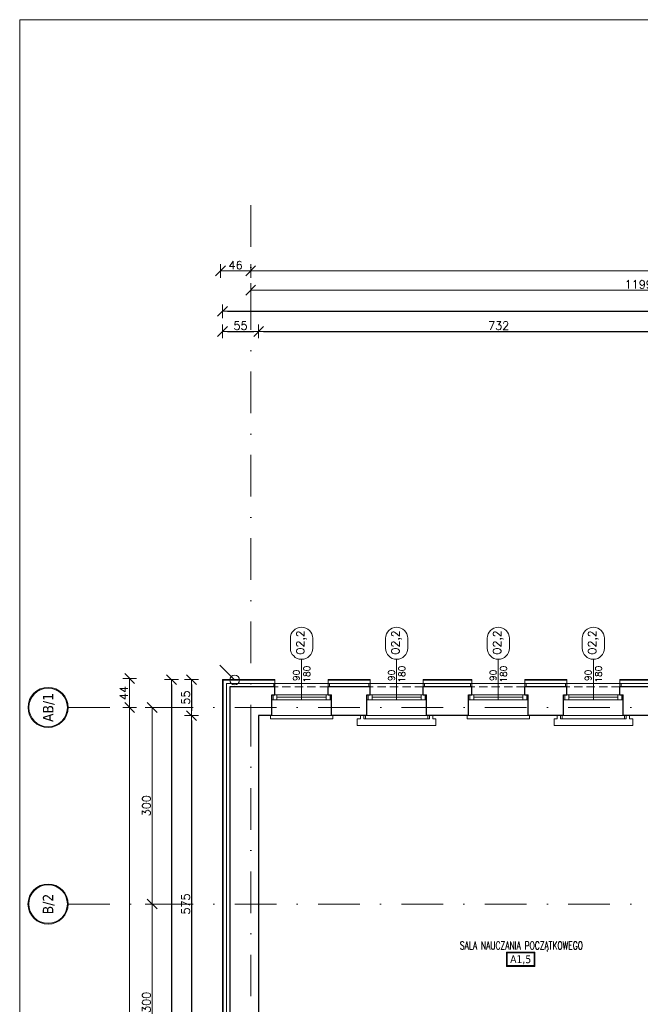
# Model space of a CAD drawing. Header units: millimetres. Extents: x 23192 to 177760, y -399809 to -79279.
# Tile 243 of 256: x 57385 to 58332, y -194794 to -193291. Entities that reach past the tile are written whole.
import ezdxf
from ezdxf.enums import TextEntityAlignment as Align

# ---------------------------------------------------------------- set-up
doc = ezdxf.new("R2010")
doc.units = ezdxf.units.MM
doc.linetypes.add('DASHDOT', pattern=[25.4, 12.7, -6.35, 0, -6.35])
doc.linetypes.add('HIDDEN', pattern=[9.525, 6.35, -3.175])
doc.layers.get('0').update_dxf_attribs({"lineweight": 0})
for name, color, linetype, lineweight in [('!! 0_ Istn-okna', 6, 'Continuous', 13), ('!! 0_ Istn-sciany', 3, 'Continuous', 30), ('!! 0_ Istn-widok', 1, 'Continuous', 15), ('!! 0_ Opis', 8, 'Continuous', 13), ('!! 0_Istn-cienka', 4, 'Continuous', 9), ('!! 0_Opis_okna', 8, 'Continuous', 15), ('!! 0_Opis_pom', 9, 'Continuous', 13), ('!! 0_Osie', 1, 'DASHDOT', 13), ('!! 1_ tynk zewn  - nowy', 21, 'Continuous', 20), ('!! 2_ remont Ocieplenie', 4, 'ZIGZAG', 5), ('!! wymiary osi', 250, 'Continuous', 9), ('0-osie-liniA', 14, 'DASHDOT', 5), ('0-osie-tx', 66, 'Continuous', 9)]:
    doc.layers.add(name, color=color, linetype=linetype, lineweight=lineweight)
for name, color, linetype, lineweight, plot in [('!! 0_Istn-grzejniki', 7, 'Continuous', 0, False), ('!! 0_ramki', 66, 'Continuous', 9, False), ('Powierzchnia', 140, 'Continuous', 5, False)]:
    doc.layers.add(name, color=color, linetype=linetype, lineweight=lineweight, plot=plot)
doc.styles.add('ARCHETYP', font='romans.shx', dxfattribs={"height": 15})
doc.styles.add('ARIAL', font='tahoma.ttf')
doc.styles.add('TAHOMA', font='tahoma.ttf')
doc.styles.add('TXT', font='simplex.shx')
doc.linetypes.add('ZIGZAG', pattern='A,0.00254,-5.08,[131,ltypeshp.shx,S=5.08,R=0,X=-5.08,Y=0],-10.16,[131,ltypeshp.shx,S=5.08,R=180,X=5.08,Y=0],-5.08', length=20.32254)
doc.dimstyles.new('DIM50', dxfattribs={"dimscale": 5, "dimtxt": 2.5, "dimasz": 1.5, "dimexe": 0, "dimexo": 0, "dimgap": 0.5, "dimtad": 1, "dimdec": 4, "dimrnd": 0.5, "dimdsep": 46, "dimtxsty": 'TXT', "dimblk1": 'TICK1', "dimblk2": 'TICK1', "dimsah": 1, "dimcen": 0, "dimse1": 1, "dimse2": 1, "dimclrd": 1, "dimclre": 7, "dimclrt": 9, "dimadec": 0, "dimazin": 0, "dimtfac": 1, "dimtdec": 4, "dimtmove": 2, "dimatfit": 3, "dimldrblk": 'TICK1', "dimfxl": 1, "dimtolj": 1, "dimarcsym": 0})

# ---------------------------------------------------------------- blocks, each defined once
blk = doc.blocks.new('*U81')
h = blk.add_hatch(color=256)
edge = h.paths.add_edge_path()
edge.add_arc((0, 0), 30.6, 0, 360)
edge = h.paths.add_edge_path(flags=17)
edge.add_arc((0, 0), 29.4, 0, 360)
for radius in [30.6, 29.4]:
    blk.add_circle((0, 0), radius)
at = {"style": 'TAHOMA', "flags": 8}
blk.add_attdef('ANSICHTSNUMMER', text='', height=16, dxfattribs=at).set_placement((0, 0), align=Align.MIDDLE_CENTER)
blk = doc.blocks.new('TICK1')
at = {"color": 2}
blk.add_line((-1, -1), (1, 1), dxfattribs=at)
at = {"color": 0}
for p, q in [((0, 0), (-1, 0)), ((0, -1.4), (0, 1.4))]:
    blk.add_line(p, q, dxfattribs=at)
blk = doc.blocks.new('*D3753')
at = {"layer": '!! wymiary osi', "color": 1, "lineweight": -2, "transparency": 16777216}
blk.add_line((48733, -194409.6), (48733, -195655.6), dxfattribs=at)
at = {"layer": 'DEFPOINTS', "color": 0, "transparency": 16777216}
for p in [(48762, -194402.1), (48733, -195663.1), (48762, -195663.1)]:
    blk.add_point(p, dxfattribs=at)
at = {"layer": '!! wymiary osi', "color": 1, "lineweight": -2, "transparency": 16777216, "xscale": 7.5, "yscale": 7.5, "zscale": 7.5}
for p, rotation in [((48733, -194402.1), 90), ((48733, -195663.1), 270)]:
    blk.add_blockref('TICK1', p, dxfattribs=dict(at, rotation=rotation))
at = {"layer": '!! wymiary osi', "color": 9, "transparency": 16777216, "insert": (48724.2, -195032.6), "char_height": 12.5, "attachment_point": 5, "rotation": 90, "style": 'TXT'}
blk.add_mtext('\\A1;1261', dxfattribs=at)
blk = doc.blocks.new('*D3755')
at = {"layer": '!! wymiary osi', "color": 1, "lineweight": -2, "transparency": 16777216}
blk.add_line((48767.4, -194994.6), (48767.4, -194709.6), dxfattribs=at)
at = {"layer": 'DEFPOINTS', "color": 0, "transparency": 16777216}
for p in [(48767.4, -194702.1), (48767.4, -194702.1), (48799.6, -195002.1)]:
    blk.add_point(p, dxfattribs=at)
at = {"layer": '!! wymiary osi', "color": 1, "lineweight": -2, "transparency": 16777216, "xscale": 7.5, "yscale": 7.5, "zscale": 7.5}
for p, rotation in [((48767.4, -194702.1), 90), ((48767.4, -195002.1), 270)]:
    blk.add_blockref('TICK1', p, dxfattribs=dict(at, rotation=rotation))
at = {"layer": '!! wymiary osi', "color": 9, "transparency": 16777216, "insert": (48758.6, -194852.1), "char_height": 12.5, "attachment_point": 5, "rotation": 90, "style": 'TXT'}
blk.add_mtext('\\A1;300', dxfattribs=at)
blk = doc.blocks.new('*D3756')
at = {"layer": '!! wymiary osi', "color": 1, "lineweight": -2, "transparency": 16777216}
blk.add_line((48767.4, -194694.6), (48767.4, -194409.6), dxfattribs=at)
at = {"layer": 'DEFPOINTS', "color": 0, "transparency": 16777216}
for p in [(48767.4, -194402.1), (48767.4, -194402.1), (48767.4, -194702.1)]:
    blk.add_point(p, dxfattribs=at)
at = {"layer": '!! wymiary osi', "color": 1, "lineweight": -2, "transparency": 16777216, "xscale": 7.5, "yscale": 7.5, "zscale": 7.5}
for p, rotation in [((48767.4, -194402.1), 90), ((48767.4, -194702.1), 270)]:
    blk.add_blockref('TICK1', p, dxfattribs=dict(at, rotation=rotation))
at = {"layer": '!! wymiary osi', "color": 9, "transparency": 16777216, "insert": (48758.6, -194552.1), "char_height": 12.5, "attachment_point": 5, "rotation": 90, "style": 'TXT'}
blk.add_mtext('\\A1;300', dxfattribs=at)
blk = doc.blocks.new('*D3757')
at = {"layer": '!! wymiary osi', "color": 1, "lineweight": -2, "transparency": 16777216}
blk.add_line((48925.2, -193735.9), (54984.2, -193735.9), dxfattribs=at)
at = {"layer": 'DEFPOINTS', "color": 0, "transparency": 16777216}
for p in [(48917.7, -193635.5), (54991.7, -193635.5), (54991.7, -193735.9)]:
    blk.add_point(p, dxfattribs=at)
at = {"layer": '!! wymiary osi', "color": 1, "lineweight": -2, "transparency": 16777216, "xscale": 7.5, "yscale": 7.5, "zscale": 7.5, "rotation": 180}
blk.add_blockref('TICK1', (48917.7, -193735.9), dxfattribs=at)
at = {"layer": '!! wymiary osi', "color": 1, "lineweight": -2, "transparency": 16777216, "xscale": 7.5, "yscale": 7.5, "zscale": 7.5}
blk.add_blockref('TICK1', (54991.7, -193735.9), dxfattribs=at)
at = {"layer": '!! wymiary osi', "color": 9, "transparency": 16777216, "insert": (51954.7, -193727.1), "char_height": 12.5, "attachment_point": 5, "style": 'TXT'}
blk.add_mtext('\\A1;6074', dxfattribs=at)
blk = doc.blocks.new('*D3758')
at = {"layer": '!! wymiary osi', "color": 1, "lineweight": -2, "transparency": 16777216}
blk.add_line((48925.2, -193765.3), (50109.7, -193765.3), dxfattribs=at)
at = {"layer": 'DEFPOINTS', "color": 0, "transparency": 16777216}
for p in [(48917.7, -193721.9), (50117.2, -193721.9), (50117.2, -193765.3)]:
    blk.add_point(p, dxfattribs=at)
at = {"layer": '!! wymiary osi', "color": 1, "lineweight": -2, "transparency": 16777216, "xscale": 7.5, "yscale": 7.5, "zscale": 7.5, "rotation": 180}
blk.add_blockref('TICK1', (48917.7, -193765.3), dxfattribs=at)
at = {"layer": '!! wymiary osi', "color": 1, "lineweight": -2, "transparency": 16777216, "xscale": 7.5, "yscale": 7.5, "zscale": 7.5}
blk.add_blockref('TICK1', (50117.2, -193765.3), dxfattribs=at)
at = {"layer": '!! wymiary osi', "color": 9, "transparency": 16777216, "insert": (49517.5, -193756.5), "char_height": 12.5, "attachment_point": 5, "style": 'TXT'}
blk.add_mtext('\\A1;1199.5', dxfattribs=at)
blk = doc.blocks.new('*D3788')
at = {"layer": '!! wymiary osi', "color": 1, "lineweight": -2, "transparency": 16777216}
blk.add_line((48910.2, -193735.9), (48879.2, -193735.9), dxfattribs=at)
at = {"layer": 'DEFPOINTS', "color": 0, "transparency": 16777216}
for p in [(48871.7, -193735.9), (48871.7, -194358), (48917.7, -194358)]:
    blk.add_point(p, dxfattribs=at)
at = {"layer": '!! wymiary osi', "color": 1, "lineweight": -2, "transparency": 16777216, "xscale": 7.5, "yscale": 7.5, "zscale": 7.5, "rotation": 180}
blk.add_blockref('TICK1', (48871.7, -193735.9), dxfattribs=at)
at = {"layer": '!! wymiary osi', "color": 1, "lineweight": -2, "transparency": 16777216, "xscale": 7.5, "yscale": 7.5, "zscale": 7.5}
blk.add_blockref('TICK1', (48917.7, -193735.9), dxfattribs=at)
at = {"layer": '!! wymiary osi', "color": 9, "transparency": 16777216, "insert": (48894.7, -193727.1), "char_height": 12.5, "attachment_point": 5, "style": 'TXT'}
blk.add_mtext('\\A1;46', dxfattribs=at)
blk = doc.blocks.new('*D3789')
at = {"layer": '!! wymiary osi', "color": 1, "lineweight": -2, "transparency": 16777216}
blk.add_line((48733, -194365.5), (48733, -194394.6), dxfattribs=at)
at = {"layer": 'DEFPOINTS', "color": 0, "transparency": 16777216}
for p in [(48917.7, -194358), (48733, -194402.1), (48917.7, -194402.1)]:
    blk.add_point(p, dxfattribs=at)
at = {"layer": '!! wymiary osi', "color": 1, "lineweight": -2, "transparency": 16777216, "xscale": 7.5, "yscale": 7.5, "zscale": 7.5}
for p, rotation in [((48733, -194358), 90), ((48733, -194402.1), 270)]:
    blk.add_blockref('TICK1', p, dxfattribs=dict(at, rotation=rotation))
at = {"layer": '!! wymiary osi', "color": 9, "transparency": 16777216, "insert": (48724.2, -194380.1), "char_height": 12.5, "attachment_point": 5, "rotation": 90, "style": 'TXT'}
blk.add_mtext('\\A1;44', dxfattribs=at)
blk = doc.blocks.new('1_ok-opis')
blk.add_line((0, 111.6), (0, 50))
for points in [[(-17, 128.6), (-17, 143.6)], [(17, 128.6), (17, 143.6)]]:
    blk.add_lwpolyline(points)
for centre, start, end in [((0, 143.6), 0, 180), ((0, 128.6), 180, 0)]:
    blk.add_arc(centre, 17, start, end)
at = {"style": 'ARCHETYP'}
for tag, height, rotation, p in [('NR', 12, 90, (0, 136.9)), ('NR', 12, 270, (0, 136.9)), ('SZEROKOŚĆ', 10, 90, (-8, 78.3)), ('SZEROKOŚĆ', 10, 270, (8, 78.3)), ('WYSOKOŚĆ', 10, 270, (-8, 78.3)), ('WYSOKOŚĆ', 10, 90, (8, 78.3))]:
    blk.add_attdef(tag, text='', height=height, rotation=rotation, dxfattribs=at).set_placement(p, align=Align.MIDDLE)
blk = doc.blocks.new('*D2638')
at = {"layer": '!! wymiary osi', "color": 1, "lineweight": -2, "transparency": 16777216}
blk.add_line((57647.2, -194305.6), (57647.2, -194345.6), dxfattribs=at)
at = {"layer": 'DEFPOINTS', "color": 0, "transparency": 16777216}
for p in [(57694.6, -194298.1), (57647.2, -194353.1), (57749.6, -194353.1)]:
    blk.add_point(p, dxfattribs=at)
at = {"layer": '!! wymiary osi', "color": 1, "lineweight": -2, "transparency": 16777216, "xscale": 7.5, "yscale": 7.5, "zscale": 7.5}
for p, rotation in [((57647.2, -194298.1), 90), ((57647.2, -194353.1), 270)]:
    blk.add_blockref('TICK1', p, dxfattribs=dict(at, rotation=rotation))
at = {"layer": '!! wymiary osi', "color": 9, "transparency": 16777216, "insert": (57638.4, -194325.6), "char_height": 12.5, "attachment_point": 5, "rotation": 90, "style": 'TXT'}
blk.add_mtext('\\A1;55', dxfattribs=at)
blk = doc.blocks.new('*D2639')
at = {"layer": '!! wymiary osi', "color": 1, "lineweight": -2, "transparency": 16777216}
blk.add_line((57616.7, -194305.6), (57616.7, -195636.6), dxfattribs=at)
at = {"layer": 'DEFPOINTS', "color": 0, "transparency": 16777216}
for p in [(57694.6, -194298.1), (57616.7, -195644.1), (57694.6, -195644.1)]:
    blk.add_point(p, dxfattribs=at)
at = {"layer": '!! wymiary osi', "color": 1, "lineweight": -2, "transparency": 16777216, "xscale": 7.5, "yscale": 7.5, "zscale": 7.5}
for p, rotation in [((57616.7, -194298.1), 90), ((57616.7, -195644.1), 270)]:
    blk.add_blockref('TICK1', p, dxfattribs=dict(at, rotation=rotation))
at = {"layer": '!! wymiary osi', "color": 9, "transparency": 16777216, "insert": (57608, -194971.1), "char_height": 12.5, "attachment_point": 5, "rotation": 90, "style": 'TXT'}
blk.add_mtext('\\A1;1346', dxfattribs=at)
blk = doc.blocks.new('*D2640')
at = {"layer": '!! wymiary osi', "color": 1, "lineweight": -2, "transparency": 16777216}
blk.add_line((57647.2, -194360.6), (57647.2, -194920.6), dxfattribs=at)
at = {"layer": 'DEFPOINTS', "color": 0, "transparency": 16777216}
for p in [(57749.6, -194353.1), (57647.2, -194928.1), (57868.6, -194928.1)]:
    blk.add_point(p, dxfattribs=at)
at = {"layer": '!! wymiary osi', "color": 1, "lineweight": -2, "transparency": 16777216, "xscale": 7.5, "yscale": 7.5, "zscale": 7.5}
for p, rotation in [((57647.2, -194353.1), 90), ((57647.2, -194928.1), 270)]:
    blk.add_blockref('TICK1', p, dxfattribs=dict(at, rotation=rotation))
at = {"layer": '!! wymiary osi', "color": 9, "transparency": 16777216, "insert": (57638.4, -194640.6), "char_height": 12.5, "attachment_point": 5, "rotation": 90, "style": 'TXT'}
blk.add_mtext('\\A1;575', dxfattribs=at)
blk = doc.blocks.new('*D2644')
at = {"layer": '!! wymiary osi', "color": 1, "lineweight": -2, "transparency": 16777216}
blk.add_line((57702.1, -193736.1), (60461.1, -193736.1), dxfattribs=at)
at = {"layer": 'DEFPOINTS', "color": 0, "transparency": 16777216}
for p in [(60468.6, -193736.1), (57694.6, -194252.7), (60468.6, -194252.7)]:
    blk.add_point(p, dxfattribs=at)
at = {"layer": '!! wymiary osi', "color": 1, "lineweight": -2, "transparency": 16777216, "xscale": 7.5, "yscale": 7.5, "zscale": 7.5, "rotation": 180}
blk.add_blockref('TICK1', (57694.6, -193736.1), dxfattribs=at)
at = {"layer": '!! wymiary osi', "color": 1, "lineweight": -2, "transparency": 16777216, "xscale": 7.5, "yscale": 7.5, "zscale": 7.5}
blk.add_blockref('TICK1', (60468.6, -193736.1), dxfattribs=at)
at = {"layer": '!! wymiary osi', "color": 9, "transparency": 16777216, "insert": (59081.6, -193727.4), "char_height": 12.5, "attachment_point": 5, "style": 'TXT'}
blk.add_mtext('\\A1;2774', dxfattribs=at)
blk = doc.blocks.new('*D2649')
at = {"layer": '!! wymiary osi', "color": 1, "lineweight": -2, "transparency": 16777216}
blk.add_line((57702.1, -193766.8), (57742.1, -193766.8), dxfattribs=at)
at = {"layer": 'DEFPOINTS', "color": 0, "transparency": 16777216}
for p in [(57749.6, -193766.8), (57694.6, -194298.1), (57749.6, -194351.9)]:
    blk.add_point(p, dxfattribs=at)
at = {"layer": '!! wymiary osi', "color": 1, "lineweight": -2, "transparency": 16777216, "xscale": 7.5, "yscale": 7.5, "zscale": 7.5, "rotation": 180}
blk.add_blockref('TICK1', (57694.6, -193766.8), dxfattribs=at)
at = {"layer": '!! wymiary osi', "color": 1, "lineweight": -2, "transparency": 16777216, "xscale": 7.5, "yscale": 7.5, "zscale": 7.5}
blk.add_blockref('TICK1', (57749.6, -193766.8), dxfattribs=at)
at = {"layer": '!! wymiary osi', "color": 9, "transparency": 16777216, "insert": (57722.1, -193758), "char_height": 12.5, "attachment_point": 5, "style": 'TXT'}
blk.add_mtext('\\A1;55', dxfattribs=at)
blk = doc.blocks.new('*D2650')
at = {"layer": '!! wymiary osi', "color": 1, "lineweight": -2, "transparency": 16777216}
blk.add_line((57757.1, -193766.8), (58474.1, -193766.8), dxfattribs=at)
at = {"layer": 'DEFPOINTS', "color": 0, "transparency": 16777216}
for p in [(58481.6, -193766.8), (57749.6, -194351.9), (58481.6, -194353.1)]:
    blk.add_point(p, dxfattribs=at)
at = {"layer": '!! wymiary osi', "color": 1, "lineweight": -2, "transparency": 16777216, "xscale": 7.5, "yscale": 7.5, "zscale": 7.5, "rotation": 180}
blk.add_blockref('TICK1', (57749.6, -193766.8), dxfattribs=at)
at = {"layer": '!! wymiary osi', "color": 1, "lineweight": -2, "transparency": 16777216, "xscale": 7.5, "yscale": 7.5, "zscale": 7.5}
blk.add_blockref('TICK1', (58481.6, -193766.8), dxfattribs=at)
at = {"layer": '!! wymiary osi', "color": 9, "transparency": 16777216, "insert": (58115.6, -193758), "char_height": 12.5, "attachment_point": 5, "style": 'TXT'}
blk.add_mtext('\\A1;732', dxfattribs=at)
blk = doc.blocks.new('BLOK OSI')
at = {"layer": '0-osie-liniA', "ltscale": 5}
for points in [[(48917.71142, -193635.47368), (48917.71142, -195993.9543)], [(48639.33021, -194402.0883), (55424.2848, -194402.0883)], [(48639.25763, -194702.0883), (55442.2848, -194702.0883)]]:
    blk.add_lwpolyline(points, dxfattribs=at)
at = {"layer": '0-osie-tx'}
ref = blk.add_blockref('*U81', (48608.73021, -194402.0883), dxfattribs=dict(at, rotation=270))
ref.add_attrib('ANSICHTSNUMMER', 'AB/1', dxfattribs={"layer": '0', "height": 16, "rotation": 90, "style": 'TAHOMA', "flags": 8}).set_placement((48608.73021, -194402.0883), align=Align.MIDDLE_CENTER)
ref = blk.add_blockref('*U81', (48608.65763, -194702.0883), dxfattribs=dict(at, rotation=270))
ref.add_attrib('ANSICHTSNUMMER', 'B/2', dxfattribs={"layer": '0', "height": 16, "rotation": 90, "style": 'TAHOMA', "flags": 8}).set_placement((48608.65763, -194702.0883), align=Align.MIDDLE_CENTER)
at = {"layer": '!! wymiary osi'}
dim = blk.add_aligned_dim(p1=(48917.71142, -193635.47368), p2=(54991.71142, -193635.47368), distance=-100.4179, dimstyle='DIM50', dxfattribs=at)
dim.commit()
dim.dimension.update_dxf_attribs({"geometry": '*D3757', "text_midpoint": (51954.71142, -193727.14158)})
for base, p1, p2, picture, middle in [((48871.71142, -193735.89158), (48917.71142, -194358.04847), (48871.71142, -194358.04847), '*D3788', (48894.71142, -193727.14158)), ((50117.21142, -193765.29711), (48917.71142, -193721.87385), (50117.21142, -193721.87385), '*D3758', (49517.46142, -193756.54711))]:
    dim = blk.add_linear_dim(base=base, p1=p1, p2=p2, dimstyle='DIM50', dxfattribs=at)
    dim.commit()
    dim.dimension.update_dxf_attribs({"geometry": picture, "text_midpoint": middle})
for base, p1, p2, picture, middle in [((48732.97828, -194402.0883), (48917.71142, -194358.04847), (48917.71142, -194402.0883), '*D3789', (48724.22828, -194380.06839)), ((48732.97828, -195663.0883), (48761.95606, -194402.0883), (48761.95606, -195663.0883), '*D3753', (48724.22828, -195032.5883)), ((48767.36541, -194402.0883), (48767.36541, -194702.0883), (48767.36541, -194402.0883), '*D3756', (48758.61541, -194552.0883)), ((48767.36541, -194702.0883), (48799.55338, -195002.0883), (48767.36541, -194702.0883), '*D3755', (48758.61541, -194852.0883))]:
    dim = blk.add_linear_dim(base=base, p1=p1, p2=p2, angle=90, dimstyle='DIM50', dxfattribs=at)
    dim.commit()
    dim.dimension.update_dxf_attribs({"geometry": picture, "text_midpoint": middle})

msp = doc.modelspace()

# ---------------------------------------------------------------- linework, layer by layer
at = {"layer": '!! 0_ Istn-okna'}
for points in [[(57769.56735, -194321.12813), (57860.56735, -194321.12813)], [(57769.56735, -194329.12813), (57860.56735, -194329.12813)], [(57777.56735, -194325.12813), (57852.56735, -194325.12813)], [(57914.56735, -194321.12813), (58005.56735, -194321.12813)], [(57914.56735, -194329.12813), (58005.56735, -194329.12813)], [(57922.56735, -194325.12813), (57997.56735, -194325.12813)], [(58069.56735, -194321.12813), (58160.56735, -194321.12813)], [(58069.56735, -194329.12813), (58160.56735, -194329.12813)], [(58077.56735, -194325.12813), (58152.56735, -194325.12813)], [(58214.56735, -194321.12813), (58305.56735, -194321.12813)], [(58214.56735, -194329.12813), (58305.56735, -194329.12813)], [(58222.56735, -194325.12813), (58297.56735, -194325.12813)]]:
    msp.add_lwpolyline(points, dxfattribs=at)
for points in [[(57771.56735, -194321.12813), (57777.56735, -194321.12813), (57777.56735, -194329.12813), (57771.56735, -194329.12813)], [(57852.56735, -194321.12813), (57858.56735, -194321.12813), (57858.56735, -194329.12813), (57852.56735, -194329.12813)], [(57916.56735, -194321.12813), (57922.56735, -194321.12813), (57922.56735, -194329.12813), (57916.56735, -194329.12813)], [(57997.56735, -194321.12813), (58003.56735, -194321.12813), (58003.56735, -194329.12813), (57997.56735, -194329.12813)], [(58071.56735, -194321.12813), (58077.56735, -194321.12813), (58077.56735, -194329.12813), (58071.56735, -194329.12813)], [(58152.56735, -194321.12813), (58158.56735, -194321.12813), (58158.56735, -194329.12813), (58152.56735, -194329.12813)], [(58216.56735, -194321.12813), (58222.56735, -194321.12813), (58222.56735, -194329.12813), (58216.56735, -194329.12813)], [(58297.56735, -194321.12813), (58303.56735, -194321.12813), (58303.56735, -194329.12813), (58297.56735, -194329.12813)]]:
    msp.add_lwpolyline(points, close=True, dxfattribs=at)
at = {"layer": '!! 0_ Istn-sciany'}
for p, q in [((57705.56735, -194309.12813), (57705.56735, -195633.12813)), ((57749.56735, -194353.12813), (57749.56735, -194910.12813))]:
    msp.add_line(p, q, dxfattribs=at)
for points in [[(57774.56735, -194309.12813), (57705.56735, -194309.12813)], [(57774.56735, -194321.12813), (57774.56735, -194309.12813)], [(57919.56735, -194309.12813), (57855.56735, -194309.12813)], [(57855.56735, -194321.12813), (57855.56735, -194309.12813)], [(57919.56735, -194321.12813), (57919.56735, -194309.12813)], [(58074.56735, -194309.12813), (58000.56735, -194309.12813)], [(58000.56735, -194321.12813), (58000.56735, -194309.12813)], [(58074.56735, -194321.12813), (58074.56735, -194309.12813)], [(58219.56735, -194309.12813), (58155.56735, -194309.12813)], [(58155.56735, -194321.12813), (58155.56735, -194309.12813)], [(58219.56735, -194321.12813), (58219.56735, -194309.12813)], [(58374.56735, -194309.12813), (58300.56735, -194309.12813)], [(58300.56735, -194321.12813), (58300.56735, -194309.12813)], [(57769.56735, -194321.12813), (57774.56735, -194321.12813)], [(57769.56735, -194353.12813), (57769.56735, -194321.12813)], [(57855.56735, -194321.12813), (57860.56735, -194321.12813)], [(57860.56735, -194353.12813), (57860.56735, -194321.12813)], [(57914.56735, -194321.12813), (57919.56735, -194321.12813)], [(57914.56735, -194353.12813), (57914.56735, -194321.12813)], [(58000.56735, -194321.12813), (58005.56735, -194321.12813)], [(58005.56735, -194353.12813), (58005.56735, -194321.12813)], [(58069.56735, -194321.12813), (58074.56735, -194321.12813)], [(58069.56735, -194353.12813), (58069.56735, -194321.12813)], [(58155.56735, -194321.12813), (58160.56735, -194321.12813)], [(58160.56735, -194353.12813), (58160.56735, -194321.12813)], [(58214.56735, -194321.12813), (58219.56735, -194321.12813)], [(58214.56735, -194353.12813), (58214.56735, -194321.12813)], [(58300.56735, -194321.12813), (58305.56735, -194321.12813)], [(58305.56735, -194353.12813), (58305.56735, -194321.12813)], [(57769.56735, -194353.12813), (57749.56735, -194353.12813)], [(57914.56735, -194353.12813), (57860.56735, -194353.12813)], [(58069.56735, -194353.12813), (58005.56735, -194353.12813)], [(58214.56735, -194353.12813), (58160.56735, -194353.12813)], [(58369.56735, -194353.12813), (58305.56735, -194353.12813)]]:
    msp.add_lwpolyline(points, dxfattribs=at)
at = {"layer": '!! 0_ Istn-widok'}
for points in [[(57857.56735, -194304.12813), (57772.56735, -194304.12813)], [(57772.56735, -194309.12813), (57772.56735, -194304.12813)], [(57857.56735, -194309.12813), (57857.56735, -194304.12813)], [(58002.56735, -194304.12813), (57917.56735, -194304.12813)], [(57917.56735, -194309.12813), (57917.56735, -194304.12813)], [(58002.56735, -194309.12813), (58002.56735, -194304.12813)], [(58157.56735, -194304.12813), (58072.56735, -194304.12813)], [(58072.56735, -194309.12813), (58072.56735, -194304.12813)], [(58157.56735, -194309.12813), (58157.56735, -194304.12813)], [(58302.56735, -194304.12813), (58217.56735, -194304.12813)], [(58217.56735, -194309.12813), (58217.56735, -194304.12813)], [(58302.56735, -194309.12813), (58302.56735, -194304.12813)], [(57767.56735, -194353.12813), (57767.56735, -194358.12813)], [(57767.56735, -194358.12813), (57862.56735, -194358.12813)], [(57862.56735, -194353.12813), (57862.56735, -194358.12813)], [(57912.56735, -194353.12813), (57912.56735, -194358.12813)], [(57912.56735, -194358.12813), (58007.56735, -194358.12813)], [(58007.56735, -194353.12813), (58007.56735, -194358.12813)], [(58067.56735, -194353.12813), (58067.56735, -194358.12813)], [(58067.56735, -194358.12813), (58162.56735, -194358.12813)], [(58162.56735, -194353.12813), (58162.56735, -194358.12813)], [(58212.56735, -194353.12813), (58212.56735, -194358.12813)], [(58212.56735, -194358.12813), (58307.56735, -194358.12813)], [(58307.56735, -194353.12813), (58307.56735, -194358.12813)]]:
    msp.add_lwpolyline(points, dxfattribs=at)
msp.add_circle((57713.06735, -194298.62813), 7.5, dxfattribs=at)
at = {"layer": '!! 0_ Opis'}
msp.add_lwpolyline([(57690.43015, -194275.99093), (57713.06735, -194298.62813)], dxfattribs=at)
at = {"layer": '!! 0_Istn-cienka', "linetype": 'HIDDEN', "ltscale": 2}
for points in [[(57855.56735, -194309.12813), (57774.56735, -194309.12813)], [(58000.56735, -194309.12813), (57919.56735, -194309.12813)], [(58155.56735, -194309.12813), (58074.56735, -194309.12813)], [(58300.56735, -194309.12813), (58219.56735, -194309.12813)], [(57769.56735, -194353.12813), (57860.56735, -194353.12813)], [(57914.56735, -194353.12813), (58005.56735, -194353.12813)], [(58069.56735, -194353.12813), (58160.56735, -194353.12813)], [(58214.56735, -194353.12813), (58305.56735, -194353.12813)]]:
    msp.add_lwpolyline(points, dxfattribs=at)
at = {"layer": '!! 0_Istn-grzejniki'}
for points in [[(58015.06735, -194353.12813), (58015.06735, -194358.12813), (58020.06735, -194358.12813), (58020.06735, -194368.12813), (57900.06735, -194368.12813), (57900.06735, -194358.12813), (57905.06735, -194358.12813), (57905.06735, -194353.12813), (57910.06735, -194353.12813), (57910.06735, -194358.12813), (58010.06735, -194358.12813), (58010.06735, -194353.12813)], [(58315.06735, -194353.12813), (58315.06735, -194358.12813), (58320.06735, -194358.12813), (58320.06735, -194368.12813), (58200.06735, -194368.12813), (58200.06735, -194358.12813), (58205.06735, -194358.12813), (58205.06735, -194353.12813), (58210.06735, -194353.12813), (58210.06735, -194358.12813), (58310.06735, -194358.12813), (58310.06735, -194353.12813)]]:
    msp.add_lwpolyline(points, close=True, dxfattribs=at)
at = {"layer": '!! 0_Opis_pom', "ltscale": 0.7}
for points in [[(58127.46649, -194735.68163), (58170.98649, -194735.68163), (58170.98649, -194713.92163), (58127.46649, -194713.92163)], [(58128.55449, -194734.59363), (58169.89849, -194734.59363), (58169.89849, -194715.00963), (58128.55449, -194715.00963)]]:
    msp.add_lwpolyline(points, close=True, dxfattribs=at)
at = {"layer": '!! 0_ramki'}
msp.add_lwpolyline([(57385.28509, -193291.11623), (61585.28509, -193291.11623), (61585.28509, -196261.11623), (57385.28509, -196261.11623)], close=True, dxfattribs=at)
at = {"layer": '!! 1_ tynk zewn  - nowy'}
for points in [[(57774.56735, -195644.12813), (57694.56735, -195644.12813), (57694.56735, -194298.12813), (57774.56735, -194298.12813)], [(57774.56735, -195643.12813), (57695.56735, -195643.12813), (57695.56735, -194299.12813), (57774.56735, -194299.12813)], [(57774.56735, -194309.12813), (57774.56735, -194298.12813)], [(57855.56735, -194298.12813), (57919.56735, -194298.12813)], [(57855.56735, -194309.12813), (57855.56735, -194298.12813)], [(57855.56735, -194299.12813), (57919.56735, -194299.12813)], [(57919.56735, -194309.12813), (57919.56735, -194298.12813)], [(58000.56735, -194298.12813), (58074.56735, -194298.12813)], [(58000.56735, -194309.12813), (58000.56735, -194298.12813)], [(58000.56735, -194299.12813), (58074.56735, -194299.12813)], [(58074.56735, -194309.12813), (58074.56735, -194298.12813)], [(58155.56735, -194298.12813), (58219.56735, -194298.12813)], [(58155.56735, -194309.12813), (58155.56735, -194298.12813)], [(58155.56735, -194299.12813), (58219.56735, -194299.12813)], [(58219.56735, -194309.12813), (58219.56735, -194298.12813)], [(58300.56735, -194298.12813), (58374.56735, -194298.12813)], [(58300.56735, -194309.12813), (58300.56735, -194298.12813)], [(58300.56735, -194299.12813), (58374.56735, -194299.12813)]]:
    msp.add_lwpolyline(points, dxfattribs=at)
at = {"layer": '!! 2_ remont Ocieplenie', "linetype": 'ZIGZAG', "ltscale": 0.75}
for points in [[(57774.56735, -195638.12813), (57700.56735, -195638.12813), (57700.56735, -194304.12813), (57774.56735, -194304.12813)], [(57855.56735, -194304.12813), (57919.56735, -194304.12813)], [(58000.56735, -194304.12813), (58074.56735, -194304.12813)], [(58155.56735, -194304.12813), (58219.56735, -194304.12813)], [(58300.56735, -194304.12813), (58374.56735, -194304.12813)]]:
    msp.add_lwpolyline(points, dxfattribs=at)
at = {"layer": 'Powierzchnia'}
msp.add_lwpolyline([(57749.56735, -194353.12813), (58481.56735, -194353.12813), (58481.56735, -194928.12813), (58444.56735, -194928.12813), (58444.56735, -194910.12813), (58357.56735, -194910.12813), (58357.56735, -194928.12813), (58318.56735, -194928.12813), (58318.56735, -194910.12813), (58256.56735, -194910.12813), (58256.56735, -194928.12813), (57868.56735, -194928.12813), (57868.56735, -194910.12813), (57749.56735, -194910.12813)], close=True, dxfattribs=at)

# ---------------------------------------------------------------- block references
at = {"layer": '!! 0_Opis_okna'}
ref = msp.add_blockref('1_ok-opis', (57815.06735, -194378.65429), dxfattribs=at)
ref.add_attrib('WYSOKOŚĆ', '180', dxfattribs={"layer": '0', "height": 10, "rotation": 90, "style": 'ARCHETYP'}).set_placement((57823.06735, -194289.93388), align=Align.MIDDLE)
ref.add_attrib('SZEROKOŚĆ', '90', dxfattribs={"layer": '0', "height": 10, "rotation": 90, "style": 'ARCHETYP'}).set_placement((57807.06735, -194291.70734), align=Align.MIDDLE)
ref.add_attrib('NR', 'O2,2', dxfattribs={"layer": '0', "height": 12, "rotation": 90, "style": 'ARCHETYP'}).set_placement((57815.06735, -194241.75285), align=Align.MIDDLE)
ref = msp.add_blockref('1_ok-opis', (57960.06735, -194378.65429), dxfattribs=at)
ref.add_attrib('WYSOKOŚĆ', '180', dxfattribs={"layer": '0', "height": 10, "rotation": 90, "style": 'ARCHETYP'}).set_placement((57968.06735, -194289.93388), align=Align.MIDDLE)
ref.add_attrib('SZEROKOŚĆ', '90', dxfattribs={"layer": '0', "height": 10, "rotation": 90, "style": 'ARCHETYP'}).set_placement((57952.06735, -194291.70734), align=Align.MIDDLE)
ref.add_attrib('NR', 'O2,2', dxfattribs={"layer": '0', "height": 12, "rotation": 90, "style": 'ARCHETYP'}).set_placement((57960.06735, -194241.75285), align=Align.MIDDLE)
ref = msp.add_blockref('1_ok-opis', (58115.06735, -194378.65429), dxfattribs=at)
ref.add_attrib('WYSOKOŚĆ', '180', dxfattribs={"layer": '0', "height": 10, "rotation": 90, "style": 'ARCHETYP'}).set_placement((58123.06735, -194289.93388), align=Align.MIDDLE)
ref.add_attrib('SZEROKOŚĆ', '90', dxfattribs={"layer": '0', "height": 10, "rotation": 90, "style": 'ARCHETYP'}).set_placement((58107.06735, -194291.70734), align=Align.MIDDLE)
ref.add_attrib('NR', 'O2,2', dxfattribs={"layer": '0', "height": 12, "rotation": 90, "style": 'ARCHETYP'}).set_placement((58115.06735, -194241.75285), align=Align.MIDDLE)
ref = msp.add_blockref('1_ok-opis', (58260.06735, -194378.65429), dxfattribs=at)
ref.add_attrib('WYSOKOŚĆ', '180', dxfattribs={"layer": '0', "height": 10, "rotation": 90, "style": 'ARCHETYP'}).set_placement((58268.06735, -194289.93388), align=Align.MIDDLE)
ref.add_attrib('SZEROKOŚĆ', '90', dxfattribs={"layer": '0', "height": 10, "rotation": 90, "style": 'ARCHETYP'}).set_placement((58252.06735, -194291.70734), align=Align.MIDDLE)
ref.add_attrib('NR', 'O2,2', dxfattribs={"layer": '0', "height": 12, "rotation": 90, "style": 'ARCHETYP'}).set_placement((58260.06735, -194241.75285), align=Align.MIDDLE)
at = {"layer": '!! 0_Osie'}
msp.add_blockref('BLOK OSI', (8819.85593, 61.46017), dxfattribs=at)

# ---------------------------------------------------------------- texts
at = {"layer": '!! 0_Opis_pom', "ltscale": 0.7, "style": 'TXT', "width": 0.7}
msp.add_text('SALA NAUCZANIA POCZĄTKOWEGO', height=12, dxfattribs=at).set_placement((58150.34162, -194709.87531), align=Align.CENTER)
at = {"layer": '!! 0_Opis_pom', "ltscale": 0.7, "style": 'ARIAL'}
msp.add_attdef('A1,5', text='', height=11.968, dxfattribs=at).set_placement((58149.22649, -194724.80163), align=Align.MIDDLE_CENTER)

# ---------------------------------------------------------------- dimensions: what is measured, and where the dimension line sits
at = {"layer": '!! wymiary osi'}
for base, p1, p2, picture, middle in [((60468.56735, -193736.1422), (57694.56735, -194252.65409), (60468.56735, -194252.65409), '*D2644', (59081.56735, -193727.3922)), ((57749.56735, -193766.7596), (57694.56735, -194298.12813), (57749.56735, -194351.87813), '*D2649', (57722.06735, -193758.0096)), ((58481.56735, -193766.7596), (57749.56735, -194351.87813), (58481.56735, -194353.12813), '*D2650', (58115.56735, -193758.0096))]:
    dim = msp.add_linear_dim(base=base, p1=p1, p2=p2, dimstyle='DIM50', dxfattribs=at)
    dim.commit()
    dim.dimension.update_dxf_attribs({"geometry": picture, "text_midpoint": middle})
for base, p1, p2, picture, middle in [((57616.72582, -195644.12813), (57694.56735, -194298.12813), (57694.56735, -195644.12813), '*D2639', (57607.97582, -194971.12813)), ((57647.17474, -194353.12813), (57694.56735, -194298.12813), (57749.56735, -194353.12813), '*D2638', (57638.42474, -194325.62813)), ((57647.17474, -194928.12813), (57749.56735, -194353.12813), (57868.56735, -194928.12813), '*D2640', (57638.42474, -194640.62813))]:
    dim = msp.add_linear_dim(base=base, p1=p1, p2=p2, angle=90, dimstyle='DIM50', dxfattribs=at)
    dim.commit()
    dim.dimension.update_dxf_attribs({"geometry": picture, "text_midpoint": middle})

doc.saveas('drawing.dxf')
